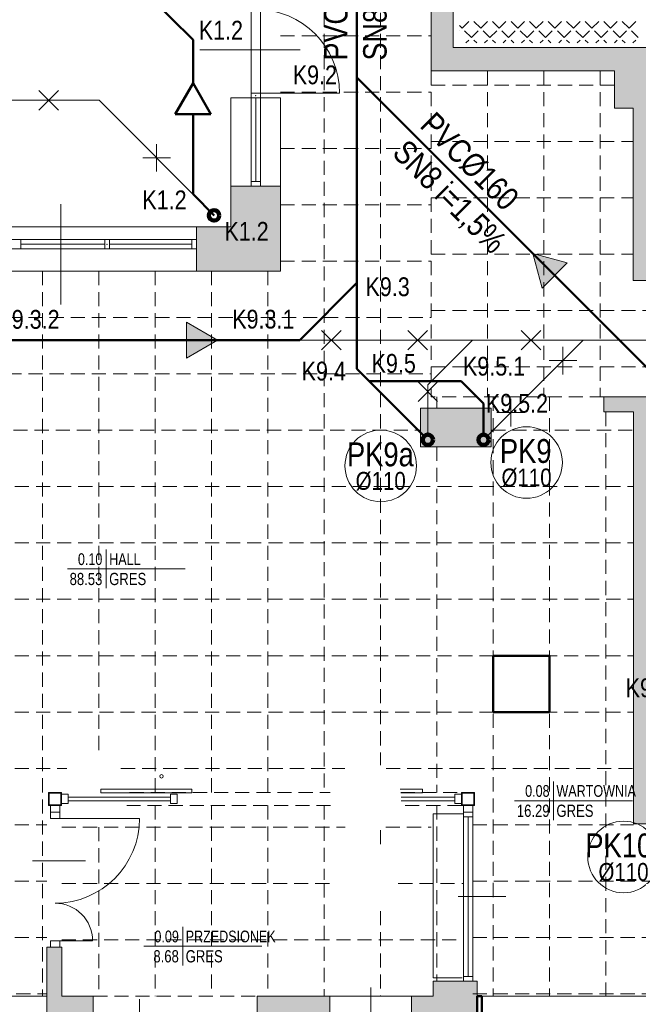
# Model space of a CAD drawing. Header units: millimetres. Extents: x -23540 to 53212, y -37964 to 41185.
# Tile 81 of 203: x -2676 to -2017, y -32245 to -31196. Entities that reach past the tile are written whole.
import ezdxf
from ezdxf.enums import TextEntityAlignment as Align

# ---------------------------------------------------------------- set-up
doc = ezdxf.new("R2010")
doc.units = ezdxf.units.MM
doc.linetypes.add('DASHEDX2', pattern=[1.5, 1, -0.5])
doc.linetypes.add('DIVIDEX2', pattern=[2.5, 1, -0.5, 0, -0.5, 0, -0.5])
doc.layers.get('0').update_dxf_attribs({"lineweight": 18})
for name, color, linetype, lineweight in [('BA_drz', 7, 'Continuous', 18), ('BA_KS_ist.', 34, 'Continuous', 50), ('BA_met', 7, 'Continuous', 18), ('Cienka', 7, 'Continuous', 18), ('mm_klimatyzacja', 94, 'Continuous', 50), ('MM_KS', 14, 'Continuous', 50), ('MM_KS_OPISY', 7, 'Continuous', 9), ('mm_opisy_2_KS', 1, 'Continuous', 18), ('mm_sprężone', 7, 'Continuous', 50), ('mm_wentylacja_bloki', 7, 'Continuous', 18), ('PG_PRZERYWANE_ŚREDNIE', 1, 'DASHEDX2', 18), ('PG_WIDOKOWE_CIENKIE', 1, 'Continuous', 18), ('PG_WYPOSAŻENIE', 1, 'Continuous', 18), ('PG_ŚCIANY_DZIAŁOWE', 3, 'Continuous', 18), ('Przekrojowa', 60, 'Continuous', 18), ('Przemek_okna', 7, 'Continuous', 18)]:
    doc.layers.add(name, color=color, linetype=linetype, lineweight=lineweight)
doc.styles.add('ROMANS', font='bikromsw.shx', dxfattribs={"width": 0.8})
doc.styles.get("Standard").update_dxf_attribs({"font": 'arial.ttf'})

# ---------------------------------------------------------------- blocks, each defined once
blk = doc.blocks.new('bikmet')
blk.add_line((0, 1.649999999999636), (0, -1.649999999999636))
at = {"style": 'ROMANS', "width": 0.8}
blk.add_attdef('NRPOM', text='', height=0.999999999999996, dxfattribs=at).set_placement((-0.3333333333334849, 0.3333333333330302), align=Align.RIGHT)
blk.add_attdef('NWAPOM', (0.25, 0.3333333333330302), '', height=0.999999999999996, dxfattribs=at)
blk.add_attdef('RAREA', text='', height=1.041666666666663, dxfattribs=at).set_placement((-0.3333333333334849, -0.3333333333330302), align=Align.TOP_RIGHT)
blk.add_attdef('PODLOGA', text='', height=1.041666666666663, dxfattribs=at).set_placement((0.25, -0.3333333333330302), align=Align.TOP_LEFT)
blk = doc.blocks.new('ksstrz')
at = {"layer": 'mm_sprężone', "linetype": 'DIVIDEX2', "lineweight": 30}
h = blk.add_hatch(color=256, dxfattribs=at)
h.dxf.hatch_style = 1
h.paths.add_polyline_path([(28045.5, -44864.49038105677), (28060.5, -44838.50961894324), (28030.5, -44838.50961894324)])
at = {"layer": 'mm_wentylacja_bloki'}
for p, q in [((28030.5, -44838.50961894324), (28045.5, -44864.49038105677)), ((28060.5, -44838.50961894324), (28030.5, -44838.50961894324)), ((28045.5, -44864.49038105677), (28060.5, -44838.50961894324))]:
    blk.add_line(p, q, dxfattribs=at)

msp = doc.modelspace()

# ---------------------------------------------------------------- hatches: boundary and pattern name
at = {"layer": 'PG_ŚCIANY_DZIAŁOWE', "true_color": 0x636466, "transparency": 33554610}
h = msp.add_hatch(color=251, dxfattribs=at)
h.dxf.hatch_style = 1
h.paths.add_polyline_path([(-2230.655361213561, -30291.59153692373), (-2225.655361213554, -30291.59153692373), (-2225.655361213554, -30297.09153692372), (-2230.655361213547, -30297.09153692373)])
h.paths.add_polyline_path([(-2237.405264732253, -30196.09153692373), (-2213.905457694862, -30196.09153692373), (-2213.905457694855, -29863.09153692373), (-2173.905457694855, -29863.09153692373), (-2173.905457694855, -29849.09153692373), (-2133.405457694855, -29849.09153692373), (-2133.405457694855, -29791.83684934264), (-2186.405264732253, -29791.83684934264), (-2186.405264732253, -29662.83684934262), (-2237.405264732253, -29662.83684934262)])
h.paths.add_polyline_path([(-2213.905457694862, -30297.09153692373), (-2225.655361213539, -30297.09153692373), (-2225.655361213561, -30291.59153692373), (-2230.655361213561, -30291.59153692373), (-2230.655361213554, -30297.09153692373), (-2237.405264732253, -30297.09153692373), (-2237.405264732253, -31250.83684934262), (-2042.277249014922, -31250.83684934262), (-2042.277249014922, -31290.59038355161), (-2022.40545769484, -31290.59038355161), (-2022.40545769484, -31473.83684934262), (-1737.40545769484, -31473.83684934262), (-1737.40545769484, -31458.83684934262), (-2007.40545769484, -31458.83684934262), (-2007.40545769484, -31250.83684934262), (-1619.40545769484, -31250.83684934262), (-1619.40545769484, -31473.83684934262), (-1580.40545769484, -31473.83684934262), (-1580.40545769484, -31476.83684934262), (-1450.354846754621, -31476.83684934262), (-1411.40545769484, -31476.83684934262), (-1374.476109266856, -31446.83684934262), (-1568.905457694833, -31446.83684934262), (-1568.90545769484, -31225.83684934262), (-2213.905457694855, -31225.83684934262), (-2213.905457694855, -30665.09153692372), (-2032.405457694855, -30665.09153692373), (-2032.405457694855, -30643.59153692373), (-2213.905457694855, -30643.59153692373), (-2213.905457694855, -30461.09153692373), (-2198.905457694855, -30461.09153692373), (-2198.905457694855, -30418.59153692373), (-2213.905457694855, -30418.59153692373)])
h = msp.add_hatch(color=251, dxfattribs=at)
h.dxf.hatch_style = 1
h.paths.add_polyline_path([(-2397.90545769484, -31373.33684934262), (-2450.90545769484, -31373.33684934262), (-2450.90545769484, -31416.83684934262), (-2487.40545769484, -31416.83684934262), (-2487.40545769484, -31463.83684934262), (-2397.90545769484, -31463.83684934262)])
h = msp.add_hatch(color=251, dxfattribs=at)
h.dxf.hatch_style = 1
h.paths.add_polyline_path([(-1374.476109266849, -31621.33684934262), (-1411.405457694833, -31621.33684934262), (-1411.40545769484, -32089.83684934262), (-1585.40545769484, -32089.83684934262), (-1585.40545769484, -31705.83684934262), (-1585.40545769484, -31597.83684934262), (-1707.90545769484, -31597.83684934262), (-1707.90545769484, -31616.33684934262), (-1628.40545769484, -31616.33684934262), (-1628.40545769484, -31826.83684934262), (-1875.90545769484, -31826.83684934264), (-1875.90545769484, -31616.33684934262), (-1808.90545769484, -31616.33684934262), (-1808.90545769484, -31597.83684934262), (-1902.40545769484, -31597.83684934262), (-1902.40545769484, -31616.33684934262), (-1890.40545769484, -31616.33684934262), (-1890.40545769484, -31845.33684934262), (-1628.40545769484, -31845.33684934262), (-1628.40545769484, -32031.33684934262), (-2003.40545769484, -32031.33684934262), (-2003.40545769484, -31616.33684934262), (-2003.40545769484, -31597.83684934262), (-2053.40545769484, -31597.83684934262), (-2053.40545769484, -31613.83684934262), (-2021.90545769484, -31613.83684934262), (-2021.90545769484, -32052.33684934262), (-1822.40545769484, -32052.33684934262), (-1822.405457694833, -32059.33684934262), (-1813.40545769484, -32059.33684934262), (-1813.40545769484, -32052.33684934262), (-1624.40545769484, -32052.33684934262), (-1624.40545769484, -32217.83684934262), (-1637.905457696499, -32217.83684934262), (-1637.905457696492, -32289.83684934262), (-1562.850502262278, -32289.83684934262), (-1562.850502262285, -32135.79525955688), (-1374.476109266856, -32135.79525955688)])
h.paths.add_polyline_path([(-1411.40545769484, -31481.33684934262), (-1374.476109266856, -31481.33684934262), (-1374.476109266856, -31446.83684934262), (-1411.40545769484, -31476.83684934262)])
h = msp.add_hatch(color=251, dxfattribs=at)
h.dxf.hatch_style = 1
h.paths.add_polyline_path([(-2248.90545769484, -31609.83684934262), (-2248.90545769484, -31612.83684934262), (-2248.90545769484, -31650.83684934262), (-2173.40545769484, -31650.83684934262), (-2173.40545769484, -31609.83684934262)])
h = msp.add_hatch(color=251, dxfattribs=at)
h.dxf.hatch_style = 1
h.paths.add_polyline_path([(-2597.40545769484, -32235.83684934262), (-2630.90545769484, -32235.83684934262), (-2630.905457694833, -32183.83684934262), (-2646.905457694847, -32183.83684934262), (-2646.90545769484, -32289.83684934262), (-2597.40545769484, -32289.83684934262)])
h = msp.add_hatch(color=251, dxfattribs=at)
h.dxf.hatch_style = 1
h.paths.add_polyline_path([(-2188.40545769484, -32235.83684934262), (-2188.40545769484, -32219.83684934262), (-2204.40545769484, -32219.83684934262), (-2235.40545769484, -32219.83684934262), (-2235.40545769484, -32235.83684934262), (-2258.40545769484, -32235.83684934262), (-2258.40545769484, -32289.83684934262), (-2188.40545769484, -32289.83684934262)])
h = msp.add_hatch(color=251, dxfattribs=at)
h.dxf.hatch_style = 1
h.paths.add_polyline_path([(-2345.40545769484, -32235.8368493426), (-2422.90545769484, -32235.83684934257), (-2422.90545769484, -32289.83684934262), (-2345.40545769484, -32289.83684934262)])

# ---------------------------------------------------------------- linework, layer by layer
at = {"color": 251, "lineweight": 20, "true_color": 0x636466}
for p, q in [((-2237.405264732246, -30297.09153692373), (-2237.405264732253, -31250.83684934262)), ((-2213.905457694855, -31225.83684934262), (-2213.905457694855, -30665.09153692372)), ((-2022.40545769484, -31826.83684934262), (-2021.90545769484, -31826.83684934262)), ((-2631.155457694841, -32020.83684934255), (-2624.155457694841, -32020.83684934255)), ((-2631.155457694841, -32020.83684934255), (-2624.155457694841, -32020.83684934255)), ((-2624.155457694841, -32020.83684934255), (-2624.155457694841, -32030.83684934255)), ((-2624.155457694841, -32023.83684934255), (-2515.155457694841, -32023.83684934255)), ((-2589.541390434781, -32015.30309492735), (-2492.541390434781, -32015.30309492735)), ((-2589.541390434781, -32019.30309492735), (-2589.541390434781, -32015.30309492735)), ((-2589.541390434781, -32019.30309492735), (-2492.541390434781, -32019.30309492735)), ((-2515.155457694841, -32020.83684934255), (-2508.155457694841, -32020.83684934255)), ((-2515.155457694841, -32020.83684934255), (-2515.155457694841, -32030.83684934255)), ((-2508.155457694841, -32020.83684934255), (-2508.155457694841, -32030.83684934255)), ((-2492.541390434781, -32019.30309492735), (-2492.541390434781, -32015.30309492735)), ((-2246.7695249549, -32015.30309492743), (-2270.520551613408, -32015.30309492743)), ((-2246.7695249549, -32019.30309492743), (-2269.749125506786, -32019.30309492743)), ((-2269.397878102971, -32023.83684934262), (-2212.15545769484, -32023.83684934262)), ((-2246.7695249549, -32019.30309492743), (-2246.7695249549, -32015.30309492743)), ((-2212.155457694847, -32020.83684934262), (-2205.15545769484, -32020.83684934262)), ((-2212.15545769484, -32020.83684934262), (-2212.15545769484, -32030.83684934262)), ((-2205.15545769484, -32020.83684934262), (-2205.15545769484, -32030.83684934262)), ((-2643.15545769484, -32032.83684934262), (-2643.15545769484, -32039.83684934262)), ((-2643.15545769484, -32032.83684934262), (-2633.15545769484, -32032.83684934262)), ((-2643.155457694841, -32032.83684934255), (-2643.155457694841, -32039.83684934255)), ((-2643.155457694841, -32032.83684934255), (-2633.155457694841, -32032.83684934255)), ((-2633.15545769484, -32032.83684934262), (-2633.15545769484, -32039.83684934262)), ((-2633.155457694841, -32032.83684934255), (-2633.155457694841, -32039.83684934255)), ((-2631.155457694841, -32030.83684934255), (-2624.155457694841, -32030.83684934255)), ((-2624.155457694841, -32027.83684934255), (-2515.155457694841, -32027.83684934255)), ((-2515.155457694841, -32030.83684934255), (-2508.155457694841, -32030.83684934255)), ((-2269.537703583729, -32027.83684934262), (-2212.15545769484, -32027.83684934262)), ((-2212.155457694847, -32030.83684934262), (-2205.15545769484, -32030.83684934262)), ((-2203.15545769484, -32032.83684934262), (-2203.15545769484, -32039.83684934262)), ((-2203.15545769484, -32032.83684934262), (-2193.15545769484, -32032.83684934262)), ((-2193.15545769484, -32032.83684934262), (-2193.15545769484, -32039.83684934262)), ((-2643.15545769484, -32039.83684934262), (-2643.15545769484, -32046.83684934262)), ((-2643.15545769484, -32039.83684934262), (-2633.15545769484, -32039.83684934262)), ((-2633.155457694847, -32039.83684934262), (-2643.15545769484, -32039.83684934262)), ((-2643.155457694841, -32039.83684934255), (-2643.155457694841, -32046.83684934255)), ((-2643.155457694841, -32039.83684934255), (-2633.155457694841, -32039.83684934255)), ((-2633.155457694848, -32039.83684934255), (-2643.155457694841, -32039.83684934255)), ((-2633.15545769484, -32039.83684934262), (-2633.15545769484, -32046.83684934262)), ((-2633.155457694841, -32039.83684934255), (-2633.155457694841, -32046.83684934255)), ((-2203.15545769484, -32039.83684934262), (-2193.15545769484, -32039.83684934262)), ((-2193.155457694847, -32039.83684934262), (-2203.15545769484, -32039.83684934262)), ((-2633.155457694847, -32046.83684934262), (-2643.15545769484, -32046.83684934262)), ((-2633.155457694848, -32046.83684934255), (-2643.155457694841, -32046.83684934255)), ((-2638.155457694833, -32046.83684934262), (-2621.886396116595, -32046.83684934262)), ((-2638.155457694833, -32046.83684934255), (-2558.151942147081, -32046.83684934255)), ((-2571.726092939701, -32046.83684934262), (-2558.15194214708, -32046.83684934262)), ((-2633.155457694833, -32176.83684934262), (-2643.155457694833, -32176.83684934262)), ((-2643.155457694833, -32176.83684934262), (-2643.155457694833, -32183.83684934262)), ((-2638.15545769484, -32176.83684934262), (-2598.155457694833, -32176.83684934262)), ((-2633.155457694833, -32176.83684934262), (-2633.155457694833, -32183.83684934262)), ((-2630.905457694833, -32183.83684934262), (-2646.905457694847, -32183.83684934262)), ((-2633.155457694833, -32183.83684934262), (-2643.155457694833, -32183.83684934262)), ((-2204.40545769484, -32219.83684934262), (-2188.40545769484, -32219.83684934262)), ((-2301.905457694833, -32327.70329249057), (-2301.90545769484, -32226.65503024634))]:
    msp.add_line(p, q, dxfattribs=at)
at = {"color": 251, "true_color": 0x636466}
for p, q in [((-2429.40545769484, -31185.17018267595), (-2429.405457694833, -31274.50351600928)), ((-2419.40545769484, -31185.17018267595), (-2419.40545769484, -31274.50351600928)), ((-2450.90545769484, -31416.83684934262), (-2450.90545769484, -31279.50351600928)), ((-2429.405457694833, -31279.50351600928), (-2450.90545769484, -31279.50351600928)), ((-2429.405457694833, -31274.50351600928), (-2429.40545769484, -31373.33684934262)), ((-2429.40545769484, -31274.50351600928), (-2419.40545769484, -31274.50351600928)), ((-2429.40545769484, -31279.50351600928), (-2419.40545769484, -31279.50351600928)), ((-2424.40545769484, -31274.50351600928), (-2335.072124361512, -31274.50351600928)), ((-2424.405457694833, -31279.50351600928), (-2424.40545769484, -31368.33684934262)), ((-2419.405457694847, -31274.50351600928), (-2419.40545769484, -31373.33684934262)), ((-2419.40545769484, -31279.50351600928), (-2397.90545769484, -31279.50351600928)), ((-2397.90545769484, -31463.83684934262), (-2397.905457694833, -31279.50351600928)), ((-2397.90545769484, -31373.33684934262), (-2450.90545769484, -31373.33684934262)), ((-2419.40545769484, -31368.33684934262), (-2429.40545769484, -31368.33684934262)), ((-2450.90545769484, -31416.83684934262), (-3184.90545769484, -31416.83684934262)), ((-2487.40545769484, -31463.83684934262), (-2487.40545769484, -31416.83684934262)), ((-2487.40545769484, -31430.33684934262), (-2776.40545769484, -31430.33684934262)), ((-2674.572124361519, -31430.33684934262), (-2674.572124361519, -31440.33684934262)), ((-2585.238791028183, -31435.33684934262), (-2674.572124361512, -31435.33684934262)), ((-2585.238791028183, -31435.33684934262), (-2674.572124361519, -31435.33684934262)), ((-2585.238791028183, -31430.33684934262), (-2585.238791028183, -31440.33684934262)), ((-2580.238791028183, -31430.33684934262), (-2580.238791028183, -31440.33684934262)), ((-2492.405457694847, -31435.33684934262), (-2580.238791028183, -31435.33684934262)), ((-2492.40545769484, -31440.33684934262), (-2492.405457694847, -31430.33684934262)), ((-2487.40545769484, -31440.33684934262), (-2776.40545769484, -31440.33684934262)), ((-2397.90545769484, -31463.83684934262), (-3143.90545769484, -31463.83684934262)), ((-2053.40545769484, -31597.83684934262), (-2003.40545769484, -31597.83684934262)), ((-2053.40545769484, -31610.8356959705), (-2053.40545769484, -31597.83684934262)), ((-2053.40545769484, -31597.83684934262), (-2053.40545769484, -31613.83684934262)), ((-2248.90545769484, -31650.83684934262), (-2248.90545769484, -31609.83684934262)), ((-2248.90545769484, -31609.83684934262), (-2173.40545769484, -31609.83684934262)), ((-2248.90545769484, -31609.83684934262), (-2248.90545769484, -31612.83684934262)), ((-2173.40545769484, -31650.83684934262), (-2173.40545769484, -31609.83684934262)), ((-2053.40545769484, -31613.83684934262), (-2021.90545769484, -31613.83684934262)), ((-2021.90545769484, -31613.83684934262), (-2021.90545769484, -32052.33684934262)), ((-2248.90545769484, -31650.83684934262), (-2173.40545769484, -31650.83684934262)), ((-2021.90545769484, -32052.33684934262), (-1822.40545769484, -32052.33684934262)), ((-2646.905457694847, -32183.83684934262), (-2646.90545769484, -32289.83684934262)), ((-2630.905457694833, -32183.83684934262), (-2630.90545769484, -32235.83684934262)), ((-2188.40545769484, -32219.83684934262), (-2235.40545769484, -32219.83684934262)), ((-2235.40545769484, -32219.83684934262), (-2235.40545769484, -32235.83684934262)), ((-2188.40545769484, -32219.83684934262), (-2188.40545769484, -32289.83684934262)), ((-2646.90545769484, -32235.83684934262), (-2791.90545769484, -32235.83684934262)), ((-2597.40545769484, -32235.83684934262), (-2630.90545769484, -32235.83684934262)), ((-2597.40545769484, -32235.83684934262), (-2597.40545769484, -32289.83684934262)), ((-2235.40545769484, -32235.83684934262), (-2422.90545769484, -32235.83684934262)), ((-2422.90545769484, -32235.83684934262), (-2422.90545769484, -32289.83684934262)), ((-2345.40545769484, -32235.83684934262), (-2345.40545769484, -32289.83684934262)), ((-2258.40545769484, -32235.83684934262), (-2258.40545769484, -32289.83684934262)), ((-1822.405457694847, -32235.83684934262), (-2188.40545769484, -32235.83684934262))]:
    msp.add_line(p, q, dxfattribs=at)
at = {"color": 251, "linetype": 'Continuous', "lineweight": 20, "true_color": 0x636466}
for p, q in [((-2204.51395124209, -31205.32951797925), (-2207.394415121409, -31202.44905409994)), ((-2204.513951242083, -31205.32951797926), (-2197.329746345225, -31198.14531308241)), ((-2184.757387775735, -31205.32951797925), (-2191.941592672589, -31198.14531308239)), ((-2184.757387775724, -31205.32951797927), (-2177.57318287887, -31198.14531308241)), ((-2165.000824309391, -31205.32951797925), (-2172.185029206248, -31198.14531308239)), ((-2165.000824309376, -31205.32951797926), (-2157.816619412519, -31198.14531308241)), ((-2145.244260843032, -31205.32951797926), (-2152.428465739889, -31198.14531308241)), ((-2145.244260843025, -31205.32951797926), (-2138.060055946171, -31198.14531308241)), ((-2125.48769737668, -31205.32951797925), (-2132.671902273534, -31198.1453130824)), ((-2125.487697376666, -31205.32951797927), (-2118.303492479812, -31198.14531308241)), ((-2105.731133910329, -31205.32951797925), (-2112.915338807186, -31198.14531308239)), ((-2105.731133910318, -31205.32951797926), (-2098.546929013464, -31198.14531308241)), ((-2085.974570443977, -31205.32951797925), (-2093.158775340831, -31198.1453130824)), ((-2085.97457044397, -31205.32951797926), (-2078.790365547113, -31198.14531308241)), ((-2066.218006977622, -31205.32951797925), (-2073.402211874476, -31198.1453130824)), ((-2066.218006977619, -31205.32951797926), (-2059.033802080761, -31198.14531308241)), ((-2046.461443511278, -31205.32951797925), (-2053.645648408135, -31198.14531308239)), ((-2046.46144351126, -31205.32951797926), (-2039.277238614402, -31198.14531308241)), ((-2026.704880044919, -31205.32951797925), (-2033.889084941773, -31198.1453130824)), ((-2026.704880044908, -31205.32951797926), (-2019.520675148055, -31198.14531308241)), ((-2207.394415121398, -31208.20998185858), (-2207.208028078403, -31208.02359481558)), ((-2194.635669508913, -31215.20779971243), (-2201.81987440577, -31208.02359481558)), ((-2194.635669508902, -31215.20779971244), (-2187.451464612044, -31208.02359481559)), ((-2174.879106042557, -31215.20779971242), (-2182.063310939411, -31208.02359481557)), ((-2174.87910604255, -31215.20779971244), (-2167.694901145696, -31208.02359481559)), ((-2155.122542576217, -31215.20779971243), (-2162.306747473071, -31208.02359481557)), ((-2155.122542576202, -31215.20779971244), (-2147.938337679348, -31208.02359481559)), ((-2135.365979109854, -31215.20779971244), (-2142.550184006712, -31208.02359481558)), ((-2135.365979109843, -31215.20779971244), (-2128.18177421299, -31208.02359481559)), ((-2115.609415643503, -31215.20779971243), (-2122.79362054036, -31208.02359481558)), ((-2115.609415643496, -31215.20779971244), (-2108.425210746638, -31208.02359481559)), ((-2095.852852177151, -31215.20779971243), (-2103.037057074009, -31208.02359481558)), ((-2095.852852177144, -31215.20779971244), (-2088.66864728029, -31208.02359481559)), ((-2076.0962887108, -31215.20779971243), (-2083.280493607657, -31208.02359481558)), ((-2076.096288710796, -31215.20779971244), (-2068.912083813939, -31208.02359481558)), ((-2056.339725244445, -31215.20779971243), (-2063.523930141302, -31208.02359481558)), ((-2056.339725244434, -31215.20779971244), (-2049.15552034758, -31208.02359481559)), ((-2036.5831617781, -31215.20779971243), (-2043.767366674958, -31208.02359481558)), ((-2036.583161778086, -31215.20779971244), (-2029.398956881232, -31208.02359481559)), ((-2016.826598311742, -31215.20779971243), (-2024.010803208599, -31208.02359481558)), ((-2200.396606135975, -31220.96873633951), (-2197.329746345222, -31217.90187654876)), ((-2188.874732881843, -31220.9687363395), (-2191.941592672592, -31217.90187654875)), ((-2180.64004266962, -31220.96873633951), (-2177.573182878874, -31217.90187654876)), ((-2169.11816941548, -31220.9687363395), (-2172.185029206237, -31217.90187654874)), ((-2160.883479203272, -31220.96873633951), (-2157.816619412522, -31217.90187654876)), ((-2149.361605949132, -31220.96873633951), (-2152.428465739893, -31217.90187654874)), ((-2141.126915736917, -31220.96873633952), (-2138.060055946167, -31217.90187654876)), ((-2129.605042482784, -31220.96873633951), (-2132.671902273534, -31217.90187654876)), ((-2121.370352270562, -31220.96873633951), (-2118.303492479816, -31217.90187654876)), ((-2109.848479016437, -31220.9687363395), (-2112.915338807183, -31217.90187654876)), ((-2101.613788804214, -31220.96873633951), (-2098.546929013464, -31217.90187654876)), ((-2090.091915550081, -31220.9687363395), (-2093.158775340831, -31217.90187654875)), ((-2081.857225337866, -31220.96873633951), (-2078.790365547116, -31217.90187654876)), ((-2070.335352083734, -31220.9687363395), (-2073.40221187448, -31217.90187654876)), ((-2062.100661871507, -31220.96873633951), (-2059.033802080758, -31217.90187654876)), ((-2050.578788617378, -31220.9687363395), (-2053.645648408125, -31217.90187654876)), ((-2042.344098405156, -31220.96873633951), (-2039.277238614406, -31217.90187654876)), ((-2030.822225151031, -31220.9687363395), (-2033.88908494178, -31217.90187654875)), ((-2022.587534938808, -31220.96873633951), (-2019.520675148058, -31217.90187654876))]:
    msp.add_line(p, q, dxfattribs=at)
at = {"color": 251, "true_color": 0x636466, "extrusion": (0, 0, -1)}
for p, q in [((-2638.155457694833, -32046.83684934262), (-2621.886396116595, -32046.83684934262)), ((-2638.155457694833, -32046.83684934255), (-2548.155457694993, -32046.83684934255)), ((-2571.726092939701, -32046.83684934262), (-2548.155457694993, -32046.83684934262)), ((-2605.557430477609, -32091.83684934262), (-2662.051349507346, -32091.83684934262)), ((-2548.15545769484, -32295.43487655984), (-2548.15545769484, -32238.9409575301))]:
    msp.add_line(p, q, dxfattribs=at)
at = {"color": 251, "lineweight": 20, "true_color": 0x636466}
for points in [[(-2631.964176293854, -32032.83684934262), (-2645.15545769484, -32032.83684934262), (-2645.15545769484, -32018.83684934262), (-2634.900159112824, -32018.83684934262)], [(-2632.287643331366, -32032.03684934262), (-2644.355457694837, -32032.03684934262), (-2644.355457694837, -32019.63684934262), (-2634.877451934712, -32019.63684934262)]]:
    msp.add_lwpolyline(points, dxfattribs=at)
for points in [[(-2645.155457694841, -32018.83684934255), (-2631.155457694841, -32018.83684934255), (-2631.155457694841, -32032.83684934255), (-2645.155457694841, -32032.83684934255)], [(-2644.355457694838, -32019.63684934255), (-2631.955457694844, -32019.63684934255), (-2631.955457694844, -32032.03684934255), (-2644.355457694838, -32032.03684934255)], [(-2205.15545769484, -32018.83684934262), (-2191.15545769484, -32018.83684934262), (-2191.15545769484, -32032.83684934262), (-2205.15545769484, -32032.83684934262)], [(-2204.355457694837, -32019.63684934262), (-2191.955457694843, -32019.63684934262), (-2191.955457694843, -32032.03684934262), (-2204.355457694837, -32032.03684934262)]]:
    msp.add_lwpolyline(points, close=True, dxfattribs=at)
at = {"color": 251, "true_color": 0x636466}
msp.add_arc((-2424.40545769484, -31274.50351600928), 89.33333333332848, 0, 90, dxfattribs=at)
at = {"color": 251, "true_color": 0x636466, "extrusion": (0, 0, -1)}
msp.add_arc((2638.155457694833, -32046.83684934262), 90, 180, 270, dxfattribs=at)
at = {"color": 251, "true_color": 0x636466}
for p in [(-2424.40545769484, -31277.00351600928), (-2424.40545769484, -31277.00351600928), (-2424.40545769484, -31277.00351600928), (-2424.40545769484, -31277.00351600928), (-2582.738791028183, -31435.33684934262), (-2582.738791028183, -31435.33684934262), (-2582.738791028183, -31435.33684934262)]:
    msp.add_point(p, dxfattribs=at)
at = {"layer": 'BA_drz', "color": 251, "true_color": 0x636466}
for p, q in [((-2203.15545769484, -32039.83684934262), (-2203.15545769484, -32219.83684934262)), ((-2193.15545769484, -32044.83684934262), (-2203.15545769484, -32044.83684934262)), ((-2198.15545769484, -32044.83684934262), (-2198.15545769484, -32214.83684934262)), ((-2193.15545769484, -32039.83684934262), (-2193.15545769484, -32219.83684934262)), ((-2208.893966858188, -32129.83684944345), (-2157.968622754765, -32129.83684896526)), ((-2193.15545769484, -32214.83684934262), (-2203.15545769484, -32214.83684934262))]:
    msp.add_line(p, q, dxfattribs=at)
at = {"layer": 'BA_KS_ist.', "linetype": 'Continuous', "ltscale": 25}
for p, q in [((-2316.599795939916, -31258.19738254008), (-2316.599795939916, -30276.08630781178)), ((-1948.782345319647, -31625.70124431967), (-2316.599795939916, -31257.8837936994)), ((-2316.599795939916, -31258.19738254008), (-2316.599795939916, -31476.46813788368)), ((-2377.543268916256, -31537.41161086), (-2316.599795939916, -31476.46813788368)), ((-2316.599795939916, -31476.46813788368), (-2316.599795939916, -31567.94469116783)), ((-2684.532152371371, -31537.41161086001), (-2377.543268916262, -31537.41161086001)), ((-2316.599795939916, -31567.94469116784), (-2244.89277617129, -31639.65171093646)), ((-2303.474150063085, -31581.07033704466), (-2205.587523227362, -31581.07033704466)), ((-2205.587523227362, -31581.07033704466), (-2181.717260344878, -31604.94059992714)), ((-2181.717260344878, -31638.04079823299), (-2181.717260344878, -31604.94059992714))]:
    msp.add_line(p, q, dxfattribs=at)
at = {"layer": 'BA_KS_ist.', "color": 1, "linetype": 'Continuous', "lineweight": 140, "ltscale": 25}
msp.add_circle((-2468.737997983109, -31404.54697124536), 5.5, dxfattribs=at)
at = {"layer": 'BA_KS_ist.', "color": 51, "linetype": 'Continuous', "lineweight": 140, "ltscale": 25, "true_color": 0xf7f281}
for centre in [(-2241.003688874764, -31643.54079823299), (-2181.717260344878, -31643.54079823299)]:
    msp.add_circle(centre, 5.5, dxfattribs=at)
at = {"layer": 'BA_met', "color": 251, "true_color": 0x636466}
for p, q in [((-2625.02052686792, -31781.00940365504), (-2499.497759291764, -31781.00940365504)), ((-2148.602286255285, -32027.77571856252), (-2023.079518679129, -32027.77571856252)), ((-2543.538162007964, -32182.70622265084), (-2418.015394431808, -32182.70622265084))]:
    msp.add_line(p, q, dxfattribs=at)
at = {"layer": 'Cienka', "color": 251, "true_color": 0x636466}
msp.add_arc((-2638.155457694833, -32176.83684934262), 40, 0, 90, dxfattribs=at)
at = {"layer": 'mm_klimatyzacja', "color": 251, "linetype": 'Continuous', "lineweight": 50, "ltscale": 50, "true_color": 0x636466}
msp.add_lwpolyline([(-2111.405264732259, -31933.33682732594), (-2171.405184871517, -31933.33682732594), (-2171.405184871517, -31873.33684934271), (-2111.405264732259, -31873.33684934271)], close=True, dxfattribs=at)
at = {"layer": 'MM_KS'}
for p, q in [((-2605.130064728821, -31103.72311031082), (-2491.180500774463, -31217.67267426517)), ((-2491.180500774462, -31263.96982428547), (-2491.180500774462, -31217.67267426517)), ((-2491.180500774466, -31263.96982428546), (-2510.230500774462, -31296.96539216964)), ((-2472.13050077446, -31296.96539216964), (-2491.180500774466, -31263.96982428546)), ((-2510.230500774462, -31296.96539216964), (-2472.13050077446, -31296.96539216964)), ((-2491.180500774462, -31382.104468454), (-2491.180500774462, -31296.96539216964)), ((-2491.180500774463, -31382.104468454), (-2468.737997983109, -31404.54697124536))]:
    msp.add_line(p, q, dxfattribs=at)
at = {"layer": 'MM_KS_OPISY'}
for centre in [(-2291.22851940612, -31671.32397119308), (-2135.843530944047, -31667.70575734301), (-2032.618293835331, -32087.63160407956), (-2032.618293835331, -32087.63160407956)]:
    msp.add_circle(centre, 38.1, dxfattribs=at)
at = {"layer": 'PG_PRZERYWANE_ŚREDNIE', "color": 251, "lineweight": 15, "ltscale": 15, "true_color": 0x636466}
for p, q in [((-2351.405264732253, -29388.83684934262), (-2351.405264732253, -32018.83684934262)), ((-2291.405264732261, -29388.83684934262), (-2291.405264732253, -31989.97032217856)), ((-2397.90545769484, -31213.33684934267), (-2237.405264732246, -31213.33684934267)), ((-2237.405264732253, -31250.83684934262), (-2237.405264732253, -31597.83684934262)), ((-2177.405264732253, -31250.83684934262), (-2177.405264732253, -31597.83684934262)), ((-2117.405264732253, -31250.83684934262), (-2117.405264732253, -31597.83684934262)), ((-2057.405264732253, -31250.83684934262), (-2057.405264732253, -31597.83684934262)), ((-2237.405264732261, -31265.83684934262), (-2042.277249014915, -31265.83684934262)), ((-2397.905457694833, -31273.33684934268), (-2237.405264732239, -31273.33684934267)), ((-2237.405264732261, -31325.83684934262), (-2022.405457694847, -31325.83684934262)), ((-2397.905457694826, -31333.33684934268), (-2237.405264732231, -31333.33684934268)), ((-2397.90545769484, -31393.33684934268), (-2237.405264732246, -31393.33684934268)), ((-2237.405264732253, -31385.83684934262), (-2022.40545769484, -31385.83684934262)), ((-2237.405264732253, -31445.83684934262), (-2022.40545769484, -31445.83684934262)), ((-2397.905457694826, -31453.33684934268), (-2237.405264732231, -31453.33684934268)), ((-2651.405264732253, -31463.83684934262), (-2651.405264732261, -32235.83684934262)), ((-2591.405264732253, -31463.83684934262), (-2591.405264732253, -31980.44067379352)), ((-2531.405264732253, -31463.83684934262), (-2531.405264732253, -32018.83684934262)), ((-2471.405264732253, -31463.83684934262), (-2471.405264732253, -32018.83684934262)), ((-2411.405264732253, -31463.83684934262), (-2411.405264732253, -32018.83684934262)), ((-2237.405264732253, -31505.83684934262), (-1411.405457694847, -31505.83684934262)), ((-3386.40545769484, -31513.33684934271), (-2237.405264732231, -31513.33684934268)), ((-3386.40545769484, -31573.33684934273), (-2237.405264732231, -31573.3368493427)), ((-2237.405264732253, -31565.83684934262), (-1411.405457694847, -31565.83684934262)), ((-2053.40545769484, -31597.83684934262), (-2237.405264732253, -31597.83684934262)), ((-2231.405264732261, -31597.83684934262), (-2231.405264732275, -31609.83684934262)), ((-2171.405264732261, -31597.83684934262), (-2171.405264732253, -32235.83684934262)), ((-2111.405264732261, -31597.83684934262), (-2111.405264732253, -32235.83684934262)), ((-2051.405264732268, -31613.83684934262), (-2051.405264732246, -32235.83684934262)), ((-2772.405457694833, -31633.33684934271), (-2248.90545769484, -31633.3368493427)), ((-2173.405457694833, -31633.3368493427), (-2021.90545769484, -31633.3368493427)), ((-2231.405264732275, -31650.83684934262), (-2231.405264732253, -32018.83684934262)), ((-3198.405457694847, -31693.33684934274), (-2021.90545769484, -31693.3368493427)), ((-3198.405457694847, -31753.33684934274), (-2021.90545769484, -31753.3368493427)), ((-3198.405457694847, -31813.33684934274), (-2021.90545769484, -31813.3368493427)), ((-3198.405457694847, -31873.33684934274), (-2021.90545769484, -31873.33684934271)), ((-3198.405457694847, -31933.33684934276), (-2021.90545769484, -31933.33684934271)), ((-3198.405457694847, -31993.33684934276), (-2625.713405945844, -31993.33684934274)), ((-2567.899083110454, -31993.33684934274), (-2329.400656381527, -31993.33684934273)), ((-2285.583288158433, -31993.33684934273), (-2021.90545769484, -31993.33684934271)), ((-2558.712329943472, -32018.83684934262), (-2345.167586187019, -32018.83684934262)), ((-2269.816358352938, -32018.83684934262), (-2205.15545769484, -32018.83684934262)), ((-2344.670388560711, -32032.83684934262), (-2561.648312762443, -32032.83684934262)), ((-2531.405264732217, -32032.83684934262), (-2531.405264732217, -32235.83684934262)), ((-2471.405264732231, -32032.83684934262), (-2471.405264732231, -32235.83684934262)), ((-2411.405264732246, -32032.83684934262), (-2411.405264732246, -32235.83684934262)), ((-2351.405264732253, -32032.83684934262), (-2351.405264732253, -32111.98257327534)), ((-2205.15545769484, -32032.83684934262), (-2270.313555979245, -32032.83684934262)), ((-2231.405264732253, -32032.83684934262), (-2231.405264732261, -32219.83684934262)), ((-3198.405457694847, -32053.33684934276), (-2646.905457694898, -32053.33684934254)), ((-2630.90545769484, -32055.83684934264), (-2329.173577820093, -32055.83684934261)), ((-2591.40526473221, -32055.87115615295), (-2591.40526473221, -32235.83684934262)), ((-2285.810366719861, -32055.83684934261), (-2237.405264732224, -32055.83684934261)), ((-2193.15545769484, -32053.33684934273), (-2021.90545769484, -32053.33684934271)), ((-2291.405264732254, -32059.04500178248), (-2291.405264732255, -32078.53189941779)), ((-3198.405457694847, -32113.33684934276), (-2646.905457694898, -32113.33684934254)), ((-2630.90545769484, -32115.83684934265), (-2343.389232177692, -32115.83684934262)), ((-2351.405264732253, -32115.83684934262), (-2351.405264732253, -32235.83684934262)), ((-2272.474907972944, -32115.83684934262), (-2203.15545769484, -32115.83684934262)), ((-2193.15545769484, -32113.33684934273), (-1822.905457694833, -32113.33684934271)), ((-2291.405264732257, -32145.25838547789), (-2291.405264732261, -32235.83684934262)), ((-3198.405457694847, -32173.3368493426), (-2646.905457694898, -32173.33684934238)), ((-2630.90545769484, -32175.83684934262), (-2203.15545769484, -32175.83684934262)), ((-2193.15545769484, -32173.33684934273), (-1822.405457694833, -32173.33684934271)), ((-2791.90545769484, -32233.33684934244), (-2646.905457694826, -32233.33684934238)), ((-2193.15545769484, -32233.33684934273), (-1822.405457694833, -32233.33684934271)), ((-2597.40545769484, -32235.83684934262), (-2422.90545769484, -32235.83684934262))]:
    msp.add_line(p, q, dxfattribs=at)
at = {"layer": 'PG_WIDOKOWE_CIENKIE', "color": 251, "lineweight": 50, "true_color": 0x636466}
for p, q in [((-2188.40545769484, -32235.83684934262), (-2183.65545769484, -32235.83684934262)), ((-2188.40545769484, -32289.83684934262), (-2188.40545769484, -32235.83684934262)), ((-2183.65545769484, -32235.83684934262), (-2183.65545769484, -32289.83684934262))]:
    msp.add_line(p, q, dxfattribs=at)
at = {"layer": 'PG_WYPOSAŻENIE', "color": 251, "true_color": 0x636466}
msp.add_circle((-2524.717254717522, -32001.73830795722), 1.854654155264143, dxfattribs=at)
at = {"layer": 'PG_ŚCIANY_DZIAŁOWE', "color": 251, "true_color": 0x636466}
for p, q in [((-1568.905457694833, -31225.83684934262), (-2213.905457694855, -31225.83684934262)), ((-2237.405264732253, -31250.83684934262), (-2042.277249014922, -31250.83684934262)), ((-2042.277249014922, -31250.83684934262), (-2042.277249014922, -31290.59038355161)), ((-2042.277249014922, -31290.59038355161), (-2022.40545769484, -31290.59038355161)), ((-2022.40545769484, -31290.59038355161), (-2022.40545769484, -31473.83684934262)), ((-2022.40545769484, -31473.83684934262), (-1737.40545769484, -31473.83684934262)), ((-2203.15545769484, -32041.83684934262), (-2235.40545769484, -32041.83684934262)), ((-2235.40545769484, -32041.83684934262), (-2235.405457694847, -32216.38438528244)), ((-2204.405457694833, -32216.38438528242), (-2235.40545769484, -32216.38438528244))]:
    msp.add_line(p, q, dxfattribs=at)
at = {"layer": 'Przekrojowa', "color": 1}
for p, q in [((-2655.409757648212, -31292.43835878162), (-2634.636319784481, -31271.66492091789)), ((-2634.636319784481, -31292.43835878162), (-2655.409757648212, -31271.66492091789)), ((-2529.985663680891, -31357.98834432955), (-2529.985663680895, -31328.61026676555)), ((-2515.296624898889, -31343.29930554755), (-2544.674702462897, -31343.29930554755)), ((-2354.255537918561, -31547.79832979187), (-2333.48210005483, -31527.02489192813)), ((-2333.48210005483, -31547.79832979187), (-2354.255537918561, -31527.02489192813)), ((-2262.184449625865, -31547.79832979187), (-2241.411011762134, -31527.02489192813)), ((-2241.411011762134, -31547.79832979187), (-2262.184449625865, -31527.02489192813)), ((-2141.473097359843, -31547.79832979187), (-2120.699659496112, -31527.02489192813)), ((-2120.699659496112, -31547.79832979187), (-2141.473097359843, -31527.02489192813)), ((-2097.089981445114, -31573.86044179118), (-2097.089981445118, -31544.48236422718)), ((-2082.400942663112, -31559.17140300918), (-2111.77902022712, -31559.17140300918)), ((-2251.466814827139, -31602.56801470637), (-2230.693376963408, -31581.79457684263)), ((-2230.693376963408, -31602.56801470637), (-2251.466814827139, -31581.79457684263)), ((-2152.699930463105, -31629.21250713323), (-2152.699930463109, -31599.83442956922)), ((-2138.010891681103, -31614.52346835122), (-2167.388969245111, -31614.52346835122))]:
    msp.add_line(p, q, dxfattribs=at)
at = {"layer": 'Przekrojowa'}
for p, q in [((-2923.854044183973, -31282.05163984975), (-2591.233329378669, -31282.05163984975)), ((-2591.233329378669, -31282.05163984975), (-2468.737997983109, -31404.54697124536)), ((-2377.543268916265, -31537.41161086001), (-1859.52963952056, -31537.41161086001)), ((-2241.003688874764, -31585.0227385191), (-2193.392561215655, -31537.41161086)), ((-2177.828173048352, -31639.65171093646), (-2075.588072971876, -31537.41161086)), ((-2241.003688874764, -31638.04079823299), (-2241.003688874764, -31585.0227385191))]:
    msp.add_line(p, q, dxfattribs=at)
at = {"layer": 'Przemek_okna', "color": 251, "lineweight": 20, "true_color": 0x636466}
for p, q in [((-2483.813101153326, -31228.33684934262), (-2376.997814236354, -31228.33684934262)), ((-2631.90545769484, -31392.76886538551), (-2631.90545769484, -31499.58415230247))]:
    msp.add_line(p, q, dxfattribs=at)

# ---------------------------------------------------------------- block references
at = {"layer": 'BA_met', "color": 251, "true_color": 0x636466, "xscale": 12.5, "yscale": 12.5, "zscale": 12.5}
for p, values in [((-2583.602179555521, -31781.00940365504), {'NRPOM': '0.10', 'NWAPOM': 'HALL', 'RAREA': '88.53', 'PODLOGA': 'GRES'}), ((-2107.183938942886, -32027.77571856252), {'NRPOM': '0.08', 'NWAPOM': 'WARTOWNIA', 'RAREA': '16.29', 'PODLOGA': 'GRES'}), ((-2502.119814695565, -32182.70622265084), {'NRPOM': '0.09', 'NWAPOM': 'PRZEDSIONEK', 'RAREA': '8.68', 'PODLOGA': 'GRES'})]:
    msp.add_blockref('bikmet', p, dxfattribs=at).add_auto_attribs(values)
at = {"layer": 'mm_sprężone', "color": 2, "linetype": 'DIVIDEX2', "lineweight": 30, "xscale": 1.270000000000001, "yscale": 1.270000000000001, "zscale": 1.270000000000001}
for p, rotation in [((-21776.58706137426, 32772.97961629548), 345.0000000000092), ((56836.68296349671, -63053.78037610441), 210.0000000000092)]:
    msp.add_blockref('ksstrz', p, dxfattribs=dict(at, rotation=rotation))

# ---------------------------------------------------------------- texts
at = {"layer": 'MM_KS_OPISY', "char_height": 25, "attachment_point": 1}
for insert, rotation in [((-2351.625431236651, -31239.6182310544), 89.99999999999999), ((-2233.058851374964, -31292.49886264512), 314.99999999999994)]:
    msp.add_mtext_dynamic_manual_height_columns('\\fArial Narrow|b0|i0|c238|p34;PVC%%C160\\PSN8 i=1,5%', width=169.5954309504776, gutter_width=1, heights=[0], dxfattribs=dict(at, insert=insert, rotation=rotation))
at = {"layer": 'MM_KS_OPISY'}
for s, width, insert, char_height, attachment_point in [('{\\fArial Narrow|b0|i0|c238|p34;PK9a}', 25.4, (-2255.991169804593, -31646.33996400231), 25.4, 3), ('{\\fArial Narrow|b0|i0|c238|p34;PK9}', 25.4, (-2109.278836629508, -31642.72175015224), 25.4, 3), ('{\\fArial Narrow|b0|i0|c238|p34;%%C110}', 0.5033378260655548, (-2264.568740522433, -31677.73140003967), 19.05, 3), ('{\\fArial Narrow|b0|i0|c238|p34;%%C110}', 0.5033378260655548, (-2109.18375206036, -31674.11318618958), 19.05, 3), ('{\\fArial Narrow|b0|i0|c238|p34;PK10b}', 25.4, (-2073.217153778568, -32062.64759688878), 25.4, 1), ('{\\fArial Narrow|b0|i0|c238|p34;%%C110}', 0.5033378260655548, (-2059.278072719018, -32094.03903292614), 19.05, 1)]:
    msp.add_mtext_dynamic_manual_height_columns(s, width=width, gutter_width=1, heights=[0], dxfattribs=dict(at, insert=insert, char_height=char_height, attachment_point=attachment_point))
at = {"layer": 'mm_opisy_2_KS', "char_height": 20, "attachment_point": 1}
for s, insert in [('\\fArial Narrow|b0|i0|c238|p34;K1.2', (-2485.056615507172, -31197.39149816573)), ('\\fArial Narrow|b0|i0|c238|p34;K9.2', (-2384.920641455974, -31244.9867547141)), ('\\fArial Narrow|b0|i0|c238|p34;K1.2', (-2545.161691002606, -31378.04271610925)), ('\\fArial Narrow|b0|i0|c238|p34;K1.2', (-2457.695542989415, -31411.56316324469)), ('\\fArial Narrow|b0|i0|c238|p34;K9.3', (-2307.405264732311, -31470.56735447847)), ('\\fArial Narrow|b0|i0|c238|p34;K9.3.2', (-2699.56918234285, -31505.29169942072)), ('\\fArial Narrow|b0|i0|c238|p34;K9.3.1', (-2449.405264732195, -31505.067831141)), ('\\fArial Narrow|b0|i0|c238|p34;K9.5', (-2300.963528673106, -31552.1336112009)), ('\\fArial Narrow|b0|i0|c238|p34;K9.4', (-2375.468007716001, -31560.33684934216)), ('\\fArial Narrow|b0|i0|c238|p34;K9.5.1', (-2203.615626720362, -31555.13467636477)), ('\\fArial Narrow|b0|i0|c238|p34;K9.5.2', (-2179.2052647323, -31594.6368493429)), ('\\fArial Narrow|b0|i0|c238|p34;K9.2.4', (-2030.292872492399, -31897.56893306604))]:
    msp.add_mtext_dynamic_manual_height_columns(s, width=6.3197286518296, gutter_width=1, heights=[0], dxfattribs=dict(at, insert=insert))

doc.saveas('drawing.dxf')
